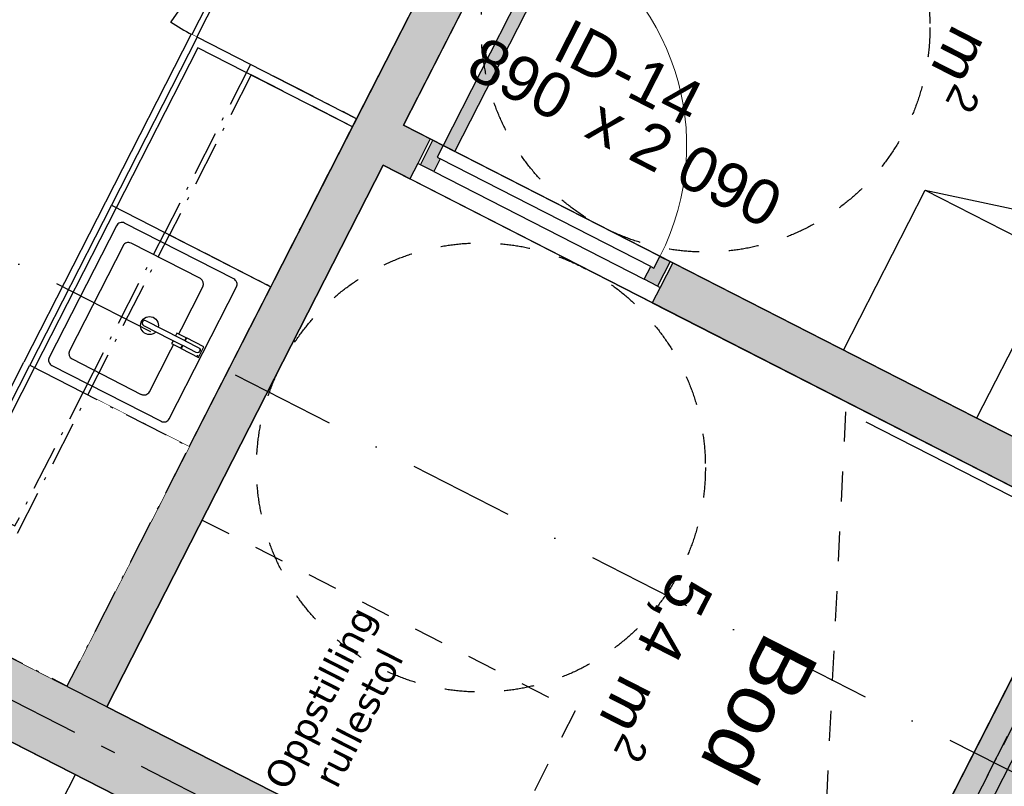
# Model space of a CAD drawing. Header units: millimetres. Extents: x 113452 to 163521, y 85995 to 132858.
# Tile 30 of 78: x 130389 to 133679, y 103422 to 105982. Entities that reach past the tile are written whole.
import ezdxf
from ezdxf.enums import TextEntityAlignment as Align

# ---------------------------------------------------------------- set-up
doc = ezdxf.new("R2010")
doc.units = ezdxf.units.MM
doc.header["$LTSCALE"] = 0.5
doc.header["$MEASUREMENT"] = 0
for name, pattern in [('Akselinje', [1500, 1000, -200, 100, -200]), ('Dashed', [11288.88, 5644.44, -5644.44]), ('Over snittplan', [520, 300, -100, 20, -100]), ('PLINE', [0]), ('Prikk & stiplet', [1340.555525, 705.555534, -352.777767, 0, -282.222223]), ('Stipling', [400, 200, -200]), ('Wipeout_Contour', [2000, 0, -2000])]:
    doc.linetypes.add(name, pattern=pattern)
for name, color, linetype in [('0(Nye konstruksjoner)', 7, 'Continuous'), ('24-- Innervegger (Skravur)(Nye konstruksjoner)', 7, 'Continuous'), ('24-- Innervegger(Nye konstruksjoner)', 7, 'Continuous'), ('244- Vinduer_ dører_ foldevegger(Nye konstruksjoner)', 7, 'Continuous'), ('26-- Yttertak(Nye konstruksjoner)', 7, 'Continuous'), ('27-- Fast inventar(Nye konstruksjoner)', 7, 'Continuous'), ('273- Kjøkkeninnredning (Skravur)(Nye konstruksjoner)', 7, 'Continuous'), ('273- Kjøkkeninnredning(Nye konstruksjoner)', 7, 'Continuous'), ('315- Utstyr for sanitærinstallasjoner(Nye konstruksjoner)', 7, 'Continuous'), ('68-- Inventar (løst)(Nye konstruksjoner)', 7, 'Continuous'), ('82-- Modullinjer(Nye konstruksjoner)', 7, 'Continuous'), ('852- Snittmarkør', 7, 'Continuous'), ('852- Teknisk_symbolsk informasjon_ bygning(Nye konstruksjoner)', 7, 'Continuous'), ('862- M___Nettoareal(Nye konstruksjoner)', 7, 'Continuous'), ('862- M___Nettoareal(Polylinje)(Nye konstruksjoner)', 7, 'Continuous'), ('862- M___Nettoareal(Tekst)(Nye konstruksjoner)', 7, 'Continuous'), ('878- Annen overflate_visuell informasjon_snusirkler(Nye konstruksjoner)', 7, 'Continuous')]:
    doc.layers.add(name, color=color, linetype=linetype)
doc.layers.add('234- Vinduer_ dører_ porter(Nye konstruksjoner)', color=7, linetype='Continuous', lineweight=0)
doc.styles.add('GENERATED_STYLE_1', font='arial.ttf')
doc.styles.add('GENERATED_STYLE_2', font='arial.ttf')
doc.styles.add('GENERATED_STYLE_3', font='verdana.ttf')

# ---------------------------------------------------------------- blocks, each defined once
blk = doc.blocks.new('Leilighet 6_101_2_1', base_point=(126282.5, 107060.8))
at = {"layer": '862- M___Nettoareal(Polylinje)(Nye konstruksjoner)', "linetype": 'PLINE', "flags": 128}
blk.add_lwpolyline([(126281.1, 105654.1), (123114.3, 99454.1), (129759.7, 96059.8), (132926.5, 102259.9)], close=True, dxfattribs=at)
at = {"layer": '862- M___Nettoareal(Tekst)(Nye konstruksjoner)', "style": 'GENERATED_STYLE_1'}
for tag, height, p in [('DUMMY_862', 150, (124829.7, 106018.6)), ('ROOM_NAME', 200, (125109.6, 105829.9)), ('DUMMY_861', 200, (124540.8, 104762))]:
    blk.add_attdef(tag, text='', height=height, rotation=242.9436, dxfattribs=at).set_placement(p, align=Align.TOP_LEFT)
blk = doc.blocks.new('Leilighet 5_101_14_1', base_point=(129551.8, 113461.5))
at = {"layer": '862- M___Nettoareal(Polylinje)(Nye konstruksjoner)', "linetype": 'PLINE', "flags": 128}
blk.add_lwpolyline([(129556.1, 112066.2), (126394.8, 105876.8), (127908.8, 105103.5), (133040.2, 102482.6), (136201.5, 108671.9)], close=True, dxfattribs=at)
at = {"layer": '862- M___Nettoareal(Tekst)(Nye konstruksjoner)', "style": 'GENERATED_STYLE_1'}
for tag, height, p in [('DUMMY_862', 150, (128098.9, 112419.2)), ('ROOM_NAME', 200, (128378.8, 112230.6)), ('DUMMY_861', 200, (127810, 111162.6))]:
    blk.add_attdef(tag, text='', height=height, rotation=242.9436, dxfattribs=at).set_placement(p, align=Align.TOP_LEFT)
blk = doc.blocks.new('Entre_106_15_1', base_point=(133449.4, 105136.1))
at = {"layer": '862- M___Nettoareal(Polylinje)(Nye konstruksjoner)', "linetype": 'PLINE', "flags": 128}
blk.add_lwpolyline([(134031.8, 104424), (135018.7, 106356.3), (132658.4, 107561.8), (131671.4, 105629.6)], close=True, dxfattribs=at)
at = {"layer": '862- M___Nettoareal(Tekst)(Nye konstruksjoner)', "insert": (133858.5, 106229.8), "char_height": 150, "attachment_point": 1, "rotation": 242.9436, "style": 'GENERATED_STYLE_1'}
blk.add_mtext('\\A1;{\\pql;\\pt0,24100;\\fArial|b0|i0|c0|p0;\\W1.000000;5,8\\fArial|b0|i0|c0|p0;\\W1.000000;\\A1{\\H.66x;\\S^  ;}\\fArial|b0|i0|c0|p0;\\W1.000000; m\\fArial|b0|i0|c0|p0;\\W1.000000;\\A1{\\H.66x;\\S2^  ;}}', dxfattribs=at)
at = {"layer": '862- M___Nettoareal(Tekst)(Nye konstruksjoner)', "style": 'GENERATED_STYLE_1'}
for tag, height, p in [('DUMMY_862', 150, (133891, 106213.3)), ('ROOM_NAME', 200, (134170.9, 106024.6)), ('DUMMY_861', 200, (133872.7, 105486.5))]:
    blk.add_attdef(tag, text='', height=height, rotation=242.9436, dxfattribs=at).set_placement(p, align=Align.TOP_LEFT)
blk = doc.blocks.new('Bod_106_16_1', base_point=(132874.5, 102879.5))
at = {"layer": '862- M___Nettoareal(Polylinje)(Nye konstruksjoner)', "linetype": 'PLINE', "flags": 128}
blk.add_lwpolyline([(133040.2, 102482.6), (133963.6, 104290.4), (131603.2, 105496), (130679.8, 103688.1)], close=True, dxfattribs=at)
at = {"layer": '862- M___Nettoareal(Tekst)(Nye konstruksjoner)', "insert": (132749.8, 104060.4), "char_height": 150, "attachment_point": 1, "rotation": 242.9436, "style": 'GENERATED_STYLE_1'}
blk.add_mtext('\\A1;{\\pql;\\pt0,24100;\\fArial|b0|i0|c0|p0;\\W1.000000;5,4\\fArial|b0|i0|c0|p0;\\W1.000000;\\A1{\\H.66x;\\S^  ;}\\fArial|b0|i0|c0|p0;\\W1.000000; m\\fArial|b0|i0|c0|p0;\\W1.000000;\\A1{\\H.66x;\\S2^  ;}}', dxfattribs=at)
at = {"layer": '862- M___Nettoareal(Tekst)(Nye konstruksjoner)', "style": 'GENERATED_STYLE_1'}
for tag, height, p in [('DUMMY_862', 150, (132782.8, 104043.6)), ('ROOM_NAME', 200, (133062.7, 103854.9)), ('DUMMY_861', 200, (132840.7, 103466))]:
    blk.add_attdef(tag, text='', height=height, rotation=242.9436, dxfattribs=at).set_placement(p, align=Align.TOP_LEFT)
blk = doc.blocks.new('Bad_106_23_1', base_point=(130454.8, 101639.3))
at = {"layer": '862- M___Nettoareal(Polylinje)(Nye konstruksjoner)', "linetype": 'PLINE', "flags": 128}
blk.add_lwpolyline([(130788.2, 100600.7), (131902.8, 102782.8), (129320, 104102), (128819.6, 103122.4), (128997.8, 103031.4), (128815.8, 102675.2), (128637.7, 102766.1), (128205.5, 101919.9)], close=True, dxfattribs=at)
at = {"layer": '862- M___Nettoareal(Tekst)(Nye konstruksjoner)', "style": 'GENERATED_STYLE_1'}
for tag, height, p in [('DUMMY_862', 150, (130554, 101919.9)), ('ROOM_NAME', 200, (130833.9, 101731.2)), ('DUMMY_861', 200, (130611.9, 101342.3))]:
    blk.add_attdef(tag, text='', height=height, rotation=242.9436, dxfattribs=at).set_placement(p, align=Align.TOP_LEFT)
blk = doc.blocks.new('Stue_kjøkken_101_35_1', base_point=(128708.5, 107109))
at = {"layer": '862- M___Nettoareal(Polylinje)(Nye konstruksjoner)', "linetype": 'PLINE', "flags": 128}
blk.add_lwpolyline([(128373.4, 109750.5), (126394.8, 105876.8), (130546.3, 103756.4), (132524.8, 107630.1)], close=True, dxfattribs=at)
at = {"layer": '862- M___Nettoareal(Tekst)(Nye konstruksjoner)', "style": 'GENERATED_STYLE_1'}
for tag, height, p in [('DUMMY_862', 150, (129034.1, 107832.8)), ('ROOM_NAME', 200, (129314, 107644.1)), ('DUMMY_861', 200, (128592.8, 106277.9))]:
    blk.add_attdef(tag, text='', height=height, rotation=242.9436, dxfattribs=at).set_placement(p, align=Align.TOP_LEFT)
blk = doc.blocks.new('Dørmarkør NOR[19]_1', base_point=(132097.5, 105243.5))
at = {"layer": '852- Teknisk_symbolsk informasjon_ bygning(Nye konstruksjoner)', "char_height": 150, "attachment_point": 7, "rotation": 332.9436, "style": 'GENERATED_STYLE_1'}
for s, insert in [('\\A1;{\\pql;\\pt0;\\fArial|b0|i0|c0|p0;\\W1.000000;\\fArial|b0|i0|c0|p0;\\H0.666667x;\\W1.000000;\\A1{\\H.66x;\\S^  ;}\\fArial|b0|i0|c0|p0;\\H1.500000x;\\W1.000000;\\fArial|b0|i0|c0|p0;\\W1.000000;}', (133029.3, 107067.9)), ('\\A1;{\\pql;\\pt0;\\fArial|b0|i0|c0|p0;\\W1.000000;890\\fArial|b0|i0|c0|p0;\\W1.000000;\\A1{\\H.66x;\\S^  ;}\\fArial|b0|i0|c0|p0;\\W1.000000; x 2\xa0090\\fArial|b0|i0|c0|p0;\\W1.000000;\\A1{\\H.66x;\\S^  ;}}', (131853.2, 105758.5)), ('\\A1;{\\pql;\\pt0;\\fArial|b0|i0|c0|p0;\\W1.000000; ID-14\\fArial|b0|i0|c0|p0;\\W1.000000;\\fArial|b0|i0|c0|p0;\\W1.000000;\\fArial|b0|i0|c0|p0;\\W1.000000;}', (132109.6, 105883))]:
    blk.add_mtext(s, dxfattribs=dict(at, insert=insert))
blk = doc.blocks.new('Dør[17]_1', base_point=(-1071196.2, -15782375.2))
at = {"layer": '24-- Innervegger (Skravur)(Nye konstruksjoner)', "linetype": 'Continuous'}
for points in [[(132173.5, 106287.1), (131803.3, 105562.2), (131842.4, 105542.2), (132212.7, 106267.1)], [(131727.6, 105497.6), (131772.1, 105474.8), (131793.9, 105517.6), (131783.2, 105523), (131803.3, 105562.2), (131769.4, 105579.5)], [(132475.6, 105115.5), (132520.2, 105092.8), (132562, 105174.7), (132528.2, 105192), (132508.2, 105152.8), (132497.5, 105158.2)]]:
    blk.add_hatch(color=256, dxfattribs=at).paths.add_polyline_path(points)
at = {"layer": '234- Vinduer_ dører_ porter(Nye konstruksjoner)', "linetype": 'PLINE'}
blk.add_arc((131803.3, 105562.2), 814, 332.9436, 62.9436, dxfattribs=at)
at = {"layer": '244- Vinduer_ dører_ foldevegger(Nye konstruksjoner)', "linetype": 'PLINE'}
for p, q in [((132173.5, 106287.1), (131803.3, 105562.2)), ((132212.7, 106267.1), (132173.5, 106287.1)), ((131842.4, 105542.2), (132212.7, 106267.1)), ((131760.5, 105584.1), (131718.7, 105502.1)), ((131760.5, 105584.1), (131718.7, 105502.1)), ((131760.5, 105584.1), (131718.7, 105502.1)), ((131727.6, 105497.6), (131769.4, 105579.5)), ((132570.9, 105170.1), (131760.5, 105584.1)), ((131769.4, 105579.5), (131760.5, 105584.1)), ((131769.4, 105579.5), (131803.3, 105562.2)), ((131803.3, 105562.2), (131783.2, 105523)), ((131803.3, 105562.2), (131842.4, 105542.2)), ((131718.7, 105502.1), (131692.3, 105450.5)), ((131727.6, 105497.6), (131718.7, 105502.1)), ((131772.1, 105474.8), (131727.6, 105497.6)), ((131793.9, 105517.6), (131772.1, 105474.8)), ((131783.2, 105523), (131793.9, 105517.6)), ((132497.5, 105158.2), (131793.9, 105517.6)), ((131772.1, 105474.8), (132475.6, 105115.5)), ((132502.7, 105036.6), (131692.3, 105450.5)), ((132508.2, 105152.8), (132528.2, 105192)), ((132562, 105174.7), (132520.2, 105092.8)), ((132528.2, 105192), (132562, 105174.7)), ((132570.9, 105170.1), (132529.1, 105088.2)), ((132570.9, 105170.1), (132529.1, 105088.2)), ((132570.9, 105170.1), (132529.1, 105088.2)), ((132562, 105174.7), (132570.9, 105170.1)), ((132475.6, 105115.5), (132497.5, 105158.2)), ((132497.5, 105158.2), (132508.2, 105152.8)), ((132520.2, 105092.8), (132475.6, 105115.5)), ((132529.1, 105088.2), (132502.7, 105036.6)), ((132520.2, 105092.8), (132529.1, 105088.2))]:
    blk.add_line(p, q, dxfattribs=at)
at = {"layer": '852- Teknisk_symbolsk informasjon_ bygning(Nye konstruksjoner)'}
blk.add_blockref('Dørmarkør NOR[19]_1', (132097.5, 105243.5), dxfattribs=at)
blk = doc.blocks.new('Dørmarkør NOR[21]_1', base_point=(133500.3, 107131.8))
at = {"layer": '852- Teknisk_symbolsk informasjon_ bygning(Nye konstruksjoner)', "char_height": 150, "attachment_point": 7, "rotation": 332.9436, "style": 'GENERATED_STYLE_1'}
for s, insert in [('\\A1;{\\pql;\\pt0;\\fArial|b0|i0|c0|p0;\\W1.000000;890\\fArial|b0|i0|c0|p0;\\W1.000000;\\A1{\\H.66x;\\S^  ;}\\fArial|b0|i0|c0|p0;\\W1.000000; x 2\xa0090\\fArial|b0|i0|c0|p0;\\W1.000000;\\A1{\\H.66x;\\S^  ;}}', (132937.6, 107023.4)), ('\\A1;{\\pql;\\pt0;\\fArial|b0|i0|c0|p0;\\W1.000000; ID-16\\fArial|b0|i0|c0|p0;\\W1.000000;\\fArial|b0|i0|c0|p0;\\W1.000000;\\fArial|b0|i0|c0|p0;\\W1.000000;}', (132988.2, 106744.9)), ('\\A1;{\\pql;\\pt0;\\fArial|b0|i0|c0|p0;\\W1.000000;\\fArial|b0|i0|c0|p0;\\H0.666667x;\\W1.000000;\\A1{\\H.66x;\\S^  ;}\\fArial|b0|i0|c0|p0;\\H1.500000x;\\W1.000000;\\fArial|b0|i0|c0|p0;\\W1.000000;}', (132521.7, 105215.8))]:
    blk.add_mtext(s, dxfattribs=dict(at, insert=insert))
blk = doc.blocks.new('Dør[19]_1', base_point=(-1071196.2, -15782375.2))
at = {"layer": '24-- Innervegger (Skravur)(Nye konstruksjoner)', "linetype": 'Continuous'}
for points in [[(133190.4, 107393.4), (133145.9, 107416.2), (133104, 107334.2), (133137.9, 107316.9), (133157.9, 107356.1), (133168.6, 107350.7)], [(133938.5, 107011.3), (133894, 107034.1), (133872.1, 106991.3), (133882.8, 106985.9), (133862.8, 106946.7), (133896.6, 106929.4)], [(133492.5, 106221.8), (133862.8, 106946.7), (133823.6, 106966.7), (133453.3, 106241.8)]]:
    blk.add_hatch(color=256, dxfattribs=at).paths.add_polyline_path(points)
at = {"layer": '234- Vinduer_ dører_ porter(Nye konstruksjoner)', "linetype": 'PLINE'}
blk.add_arc((133862.8, 106946.7), 814, 152.9436, 242.9436, dxfattribs=at)
at = {"layer": '244- Vinduer_ dører_ foldevegger(Nye konstruksjoner)', "linetype": 'PLINE'}
for p, q in [((133137, 107420.7), (133163.4, 107472.4)), ((133163.4, 107472.4), (133973.8, 107058.4)), ((133095.1, 107338.8), (133137, 107420.7)), ((133095.1, 107338.8), (133137, 107420.7)), ((133095.1, 107338.8), (133137, 107420.7)), ((133104, 107334.2), (133145.9, 107416.2)), ((133145.9, 107416.2), (133137, 107420.7)), ((133145.9, 107416.2), (133190.4, 107393.4)), ((133190.4, 107393.4), (133168.6, 107350.7)), ((133894, 107034.1), (133190.4, 107393.4)), ((133095.1, 107338.8), (133905.5, 106924.9)), ((133104, 107334.2), (133095.1, 107338.8)), ((133137.9, 107316.9), (133104, 107334.2)), ((133157.9, 107356.1), (133137.9, 107316.9)), ((133168.6, 107350.7), (133157.9, 107356.1)), ((133168.6, 107350.7), (133872.1, 106991.3)), ((133947.4, 107006.8), (133973.8, 107058.4)), ((133872.1, 106991.3), (133894, 107034.1)), ((133894, 107034.1), (133938.5, 107011.3)), ((133938.5, 107011.3), (133896.6, 106929.4)), ((133905.5, 106924.9), (133947.4, 107006.8)), ((133905.5, 106924.9), (133947.4, 107006.8)), ((133905.5, 106924.9), (133947.4, 107006.8)), ((133938.5, 107011.3), (133947.4, 107006.8)), ((133862.8, 106946.7), (133882.8, 106985.9)), ((133882.8, 106985.9), (133872.1, 106991.3)), ((133823.6, 106966.7), (133453.3, 106241.8)), ((133492.5, 106221.8), (133862.8, 106946.7)), ((133862.8, 106946.7), (133823.6, 106966.7)), ((133896.6, 106929.4), (133862.8, 106946.7)), ((133896.6, 106929.4), (133905.5, 106924.9)), ((133453.3, 106241.8), (133492.5, 106221.8))]:
    blk.add_line(p, q, dxfattribs=at)
at = {"layer": '852- Teknisk_symbolsk informasjon_ bygning(Nye konstruksjoner)'}
blk.add_blockref('Dørmarkør NOR[21]_1', (133500.3, 107131.8), dxfattribs=at)
blk = doc.blocks.new('Standard grid marker[61]_1', base_point=(123269.1, 107332.9))
at = {"layer": '82-- Modullinjer(Nye konstruksjoner)', "linetype": 'Akselinje'}
blk.add_line((123447.2, 107242), (142653, 97432.3), dxfattribs=at)
at = {"layer": '82-- Modullinjer(Nye konstruksjoner)', "style": 'GENERATED_STYLE_2'}
blk.add_attdef('AC_MarkerText_1', text='', height=350, rotation=242.9436, dxfattribs=at).set_placement((143503.5, 96917.9), align=Align.TOP_CENTER)
blk = doc.blocks.new('Standard grid marker[63]_1', base_point=(126984.4, 90351.5))
at = {"layer": '82-- Modullinjer(Nye konstruksjoner)', "linetype": 'Akselinje'}
blk.add_line((127075.4, 90529.6), (143662.6, 123004.7), dxfattribs=at)
at = {"layer": '82-- Modullinjer(Nye konstruksjoner)', "style": 'GENERATED_STYLE_2'}
for tag, p in [('AC_MarkerText_1_1', (144208.1, 123432.1)), ('AC_MarkerText_1_0', (126984.1, 89710.2))]:
    blk.add_attdef(tag, text='', height=350, rotation=242.9436, dxfattribs=at).set_placement(p, align=Align.TOP_CENTER)
blk = doc.blocks.new('Garderobe 01[111]_1', base_point=(133414.1, 105413.2))
at = {"layer": '27-- Fast inventar(Nye konstruksjoner)', "linetype": 'PLINE'}
for p, q in [((133414.1, 105413.2), (133903.1, 105308.7)), ((134304.7, 104958.3), (133933.5, 105293.2)), ((133859.4, 105185.7), (133586.5, 104651.4)), ((133859.4, 105185.7), (133586.5, 104651.4)), ((133975.6, 105059.7), (133746.6, 104658.8)), ((134096.5, 104992.3), (133803.8, 104635.2)), ((134177.8, 104952.9), (133900.6, 104583.6)), ((133723, 104918.6), (134168.2, 104691.1))]:
    blk.add_line(p, q, dxfattribs=at)
at = {"layer": '27-- Fast inventar(Nye konstruksjoner)', "linetype": 'PLINE', "flags": 128}
blk.add_lwpolyline([(133414.1, 105413.2), (134304.7, 104958.3), (134031.8, 104424), (133141.2, 104878.8)], close=True, dxfattribs=at)
at = {"layer": '27-- Fast inventar(Nye konstruksjoner)', "linetype": 'PLINE'}
for centre, start, end in [((133414.1, 105413.2), 332.9436, 347.9436), ((134304.7, 104958.3), 137.9436, 152.9436)]:
    blk.add_arc(centre, 500, start, end, dxfattribs=at)
blk = doc.blocks.new('Høyskap[174]_1', base_point=(131787.2, 106186))
at = {"linetype": 'Wipeout_Contour', "ltscale": 675375.09836}
blk.add_wipeout([(131236.8, 106467.1), (130963.9, 105932.7), (131514.3, 105651.6), (131787.2, 106186)], dxfattribs=at).dxf.layer = '273- Kjøkkeninnredning (Skravur)(Nye konstruksjoner)'
at = {"layer": '273- Kjøkkeninnredning(Nye konstruksjoner)', "linetype": 'PLINE'}
for p, q in [((131236.8, 106467.1), (130893.1, 105975.3)), ((131252.9, 106458.9), (130980, 105924.6))]:
    blk.add_line(p, q, dxfattribs=at)
at = {"layer": '273- Kjøkkeninnredning(Nye konstruksjoner)', "linetype": 'PLINE', "flags": 128}
blk.add_lwpolyline([(131236.8, 106467.1), (130963.9, 105932.7), (131514.3, 105651.6), (131787.2, 106186)], close=True, dxfattribs=at)
at = {"layer": '273- Kjøkkeninnredning(Nye konstruksjoner)', "linetype": 'PLINE'}
blk.add_arc((131236.8, 106467.1), 600, 235.0432, 242.9436, dxfattribs=at)
blk = doc.blocks.new('Underskap hjørne L[176]_1', base_point=(130546.3, 103756.4))
at = {"linetype": 'Wipeout_Contour', "ltscale": 1002055.464257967}
blk.add_wipeout([(129746.4, 104164.9), (130546.3, 103756.4), (130954.7, 104556.1), (130402.6, 104838.1), (130276.1, 104590.5), (130028.4, 104717.1)], dxfattribs=at).dxf.layer = '273- Kjøkkeninnredning (Skravur)(Nye konstruksjoner)'
at = {"layer": '273- Kjøkkeninnredning(Nye konstruksjoner)', "linetype": 'PLINE'}
for p, q in [((130276.1, 104590.5), (130402.6, 104838.1)), ((130285.7, 104560.9), (130422.2, 104828.1)), ((130293.6, 104536.7), (130438.2, 104819.9)), ((130422.2, 104828.1), (130954.7, 104556.1)), ((130028.4, 104717.1), (130276.1, 104590.5)), ((129746.4, 104164.9), (130018.4, 104697.5)), ((130010.2, 104681.4), (130293.6, 104536.7)), ((130018.4, 104697.5), (130285.7, 104560.9)), ((130954.7, 104556.1), (130546.3, 103756.4)), ((130954.7, 104556.1), (130546.3, 103756.4)), ((130546.3, 103756.4), (129746.4, 104164.9)), ((130546.3, 103756.4), (129746.4, 104164.9))]:
    blk.add_line(p, q, dxfattribs=at)
blk = doc.blocks.new('Underskap[177]_1', base_point=(131227.7, 105090.6))
at = {"linetype": 'Wipeout_Contour', "ltscale": 670882.858611}
blk.add_wipeout([(130675.6, 105372.6), (130402.7, 104838.3), (130954.8, 104556.2), (131227.7, 105090.6)], dxfattribs=at).dxf.layer = '273- Kjøkkeninnredning (Skravur)(Nye konstruksjoner)'
at = {"layer": '273- Kjøkkeninnredning(Nye konstruksjoner)', "linetype": 'PLINE'}
for p, q in [((130675.6, 105372.6), (130402.7, 104838.3)), ((130695.2, 105362.6), (130422.2, 104828.3)), ((131227.7, 105090.6), (130695.2, 105362.6)), ((130711.2, 105354.4), (130438.3, 104820.1)), ((130992.3, 105117.6), (130760.8, 105235.8)), ((130733.8, 105227.1), (130554.7, 104876.3)), ((130821.8, 104739.9), (131001, 105090.7)), ((130954.8, 104556.2), (131227.7, 105090.6)), ((130954.8, 104556.2), (131227.7, 105090.6)), ((130563.4, 104849.4), (130794.9, 104731.1)), ((130422.2, 104828.3), (130954.8, 104556.2))]:
    blk.add_line(p, q, dxfattribs=at)
at = {"layer": '273- Kjøkkeninnredning(Nye konstruksjoner)', "linetype": 'PLINE', "flags": 128}
blk.add_lwpolyline([(130712.1, 105294.4), (130487.4, 104854.5, 0.414214), (130496.1, 104827.6), (130861.2, 104641.1, 0.414214), (130888.1, 104649.8), (131112.8, 105089.7, 0.414214), (131104.1, 105116.6), (130739, 105303.1, 0.414214)], format="xyb", close=True, dxfattribs=at)
at = {"layer": '273- Kjøkkeninnredning(Nye konstruksjoner)', "linetype": 'PLINE'}
blk.add_circle((130822.4, 104960.8), 30, dxfattribs=at)
for centre, start, end in [((130751.7, 105218), 62.9436, 152.9436), ((130983.2, 105099.8), 332.9436, 62.9436), ((130572.5, 104867.2), 152.9436, 242.9436), ((130804, 104749), 242.9436, 332.9436)]:
    blk.add_arc(centre, 20, start, end, dxfattribs=at)
at = {"linetype": 'Wipeout_Contour', "ltscale": 2348598.145641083}
blk.add_wipeout([(130810.5, 104976.9), (130810.5, 104976.9), (130803.7, 104977.4), (130798.4, 104973), (130797.9, 104966.1), (130802.4, 104960.9), (130802.4, 104960.9), (130978.6, 104870.9), (130978.6, 104870.9), (130985.4, 104870.3), (130990.7, 104874.8), (130991.2, 104881.6), (130986.8, 104886.9), (130986.8, 104886.9)], dxfattribs=at).dxf.layer = '273- Kjøkkeninnredning (Skravur)(Nye konstruksjoner)'
at = {"layer": '273- Kjøkkeninnredning(Nye konstruksjoner)', "linetype": 'PLINE', "flags": 128}
blk.add_lwpolyline([(130810.5, 104976.9, 1), (130802.4, 104960.9), (130978.6, 104870.9, 1), (130986.8, 104886.9)], format="xyb", close=True, dxfattribs=at)
at = {"linetype": 'Wipeout_Contour', "ltscale": 2181304.433805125}
blk.add_wipeout([(130946.3, 104919.9), (130941.3, 104910.1), (130986.8, 104886.9), (130986.8, 104886.9), (130991.2, 104881.6), (130990.7, 104874.8), (130985.4, 104870.3), (130978.6, 104870.9), (130978.6, 104870.9), (130933.2, 104894.1), (130928.2, 104884.3), (130986.1, 104854.7), (131004.2, 104890.3)], dxfattribs=at).dxf.layer = '273- Kjøkkeninnredning (Skravur)(Nye konstruksjoner)'
at = {"layer": '273- Kjøkkeninnredning(Nye konstruksjoner)', "linetype": 'PLINE', "flags": 128}
blk.add_lwpolyline([(130946.3, 104919.9), (130941.3, 104910.1), (130986.8, 104886.9, -1), (130978.6, 104870.9), (130933.2, 104894.1), (130928.2, 104884.3), (130986.1, 104854.7), (131004.2, 104890.3)], format="xyb", close=True, dxfattribs=at)
at = {"linetype": 'Wipeout_Contour', "ltscale": 671128.612266}
blk.add_wipeout([(130914.2, 104936), (130909.3, 104926.5), (130940.5, 104910.5), (130945.3, 104920.1)], dxfattribs=at).dxf.layer = '273- Kjøkkeninnredning (Skravur)(Nye konstruksjoner)'
at = {"layer": '273- Kjøkkeninnredning(Nye konstruksjoner)', "linetype": 'PLINE', "flags": 128}
blk.add_lwpolyline([(130914.2, 104936), (130909.3, 104926.5), (130940.5, 104910.5), (130945.3, 104920.1)], close=True, dxfattribs=at)
at = {"linetype": 'Wipeout_Contour', "ltscale": 671023.945678}
blk.add_wipeout([(130896.2, 104900.9), (130927.4, 104885), (130932.3, 104894.5), (130901.1, 104910.4)], dxfattribs=at).dxf.layer = '273- Kjøkkeninnredning (Skravur)(Nye konstruksjoner)'
at = {"layer": '273- Kjøkkeninnredning(Nye konstruksjoner)', "linetype": 'PLINE', "flags": 128}
blk.add_lwpolyline([(130896.2, 104900.9), (130927.4, 104885), (130932.3, 104894.5), (130901.1, 104910.4)], close=True, dxfattribs=at)
blk = doc.blocks.new('Underskap[178]_1', base_point=(131514.3, 105651.6))
at = {"linetype": 'Wipeout_Contour', "ltscale": 673127.434994}
blk.add_wipeout([(130962.1, 105933.6), (130675.6, 105372.6), (131227.7, 105090.6), (131514.3, 105651.6)], dxfattribs=at).dxf.layer = '273- Kjøkkeninnredning (Skravur)(Nye konstruksjoner)'
at = {"layer": '273- Kjøkkeninnredning(Nye konstruksjoner)', "linetype": 'PLINE'}
for p, q in [((130962.1, 105933.6), (130675.6, 105372.6)), ((130981.7, 105923.6), (130695.2, 105362.6)), ((131514.3, 105651.6), (130981.7, 105923.6)), ((130984.1, 105888.7), (130711.2, 105354.4)), ((131500.6, 105624.9), (130984.1, 105888.7)), ((131227.7, 105090.6), (131514.3, 105651.6)), ((131227.7, 105090.6), (131514.3, 105651.6)), ((130695.2, 105362.6), (131227.7, 105090.6))]:
    blk.add_line(p, q, dxfattribs=at)
blk = doc.blocks.new('Overskap[179]_1', base_point=(130954.8, 104556.2))
at = {"layer": '273- Kjøkkeninnredning(Nye konstruksjoner)', "linetype": 'Over snittplan'}
blk.add_line((130616.4, 104729.1), (130889.3, 105263.4), dxfattribs=at)
at = {"layer": '273- Kjøkkeninnredning(Nye konstruksjoner)', "linetype": 'Over snittplan', "flags": 128}
blk.add_lwpolyline([(130600.4, 104737.3), (130873.3, 105271.6), (131227.7, 105090.6), (130954.8, 104556.2)], close=True, dxfattribs=at)
blk = doc.blocks.new('Overskap hjørne L[180]_1', base_point=(130546.3, 103756.4))
at = {"linetype": 'Wipeout_Contour', "ltscale": 1001832.760942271}
blk.add_wipeout([(129746.6, 104164.8), (130546.3, 103756.4), (130954.8, 104556.2), (130600.4, 104737.3), (130372.8, 104291.8), (129927.6, 104519.3)], dxfattribs=at).dxf.layer = '273- Kjøkkeninnredning (Skravur)(Nye konstruksjoner)'
at = {"layer": '273- Kjøkkeninnredning(Nye konstruksjoner)', "linetype": 'Over snittplan'}
for p, q in [((130380.7, 104267.6), (130616.4, 104729.1)), ((129919.4, 104503.2), (130380.7, 104267.6))]:
    blk.add_line(p, q, dxfattribs=at)
at = {"layer": '273- Kjøkkeninnredning(Nye konstruksjoner)', "linetype": 'Over snittplan', "flags": 128}
blk.add_lwpolyline([(129746.6, 104164.8), (129927.6, 104519.3), (130372.8, 104291.8), (130600.4, 104737.3), (130954.8, 104556.2), (130546.3, 103756.4)], close=True, dxfattribs=at)
blk = doc.blocks.new('Overskap[181]_1', base_point=(131514.3, 105651.6))
at = {"layer": '273- Kjøkkeninnredning(Nye konstruksjoner)', "linetype": 'Over snittplan'}
for p, q in [((131162.2, 105797.8), (130889.3, 105263.4)), ((131500.6, 105624.9), (131162.2, 105797.8))]:
    blk.add_line(p, q, dxfattribs=at)
at = {"layer": '273- Kjøkkeninnredning(Nye konstruksjoner)', "linetype": 'Over snittplan', "flags": 128}
blk.add_lwpolyline([(131159.8, 105832.7), (130873.3, 105271.6), (131227.7, 105090.6), (131514.3, 105651.6)], close=True, dxfattribs=at)

msp = doc.modelspace()

# ---------------------------------------------------------------- hatches: boundary and pattern name
at = {"layer": '24-- Innervegger (Skravur)(Nye konstruksjoner)', "linetype": 'Continuous'}
for points in [[(130546.3, 103756.4), (130679.8, 103688.1), (132199, 106662.4), (132065.4, 106730.6)], [(132926.5, 102259.9), (133040.2, 102482.6), (126394.8, 105876.8), (126281.1, 105654.1)], [(131671.4, 105629.6), (131603.2, 105496), (131692.3, 105450.5), (131760.5, 105584.1)], [(132570.9, 105170.1), (132502.7, 105036.6), (133963.6, 104290.4), (134031.8, 104424)], [(134322.8, 104993.7), (131552.6, 99570.2), (131775.3, 99456.5), (134545.4, 104880)]]:
    msp.add_hatch(color=256, dxfattribs=at).paths.add_polyline_path(points)

# ---------------------------------------------------------------- linework, layer by layer
at = {"layer": '0(Nye konstruksjoner)', "linetype": 'Stipling'}
msp.add_lwpolyline([(130998.2, 104311.5), (132245, 103674.7), (131926.6, 103051.3)], dxfattribs=at)
at = {"layer": '24-- Innervegger(Nye konstruksjoner)', "linetype": 'PLINE'}
for p, q in [((131760.5, 105584.1), (131718.7, 105502.1)), ((131718.7, 105502.1), (131692.3, 105450.5)), ((132570.9, 105170.1), (132529.1, 105088.2)), ((132529.1, 105088.2), (132502.7, 105036.6))]:
    msp.add_line(p, q, dxfattribs=at)
at = {"layer": '24-- Innervegger(Nye konstruksjoner)', "linetype": 'PLINE', "flags": 128}
for points in [[(132065.4, 106730.6), (130546.3, 103756.4)], [(131671.4, 105629.6), (132199, 106662.4)], [(130546.3, 103756.4), (126394.8, 105876.8)], [(131760.5, 105584.1), (131671.4, 105629.6)], [(130679.8, 103688.1), (131603.2, 105496)], [(131603.2, 105496), (131692.3, 105450.5)], [(134031.8, 104424), (132570.9, 105170.1)], [(132502.7, 105036.6), (133963.6, 104290.4)], [(133963.6, 104290.4), (133040.2, 102482.6)], [(129320, 104102), (131902.8, 102782.8)], [(133040.2, 102482.6), (130679.8, 103688.1)]]:
    msp.add_lwpolyline(points, dxfattribs=at)
at = {"layer": '26-- Yttertak(Nye konstruksjoner)', "linetype": 'Over snittplan', "flags": 128}
for points in [[(129600.9, 95584), (139774.4, 115502.3)], [(139774.4, 115502.3), (129600.9, 95584)]]:
    msp.add_lwpolyline(points, dxfattribs=at)
at = {"layer": '315- Utstyr for sanitærinstallasjoner(Nye konstruksjoner)', "linetype": 'Stipling'}
msp.add_lwpolyline([(128827.5, 103118.4), (130074.3, 102481.5), (130574.6, 103461.2)], dxfattribs=at)
at = {"layer": '68-- Inventar (løst)(Nye konstruksjoner)', "linetype": 'Stipling'}
msp.add_line((133148.4, 104673.1), (133040.2, 102482.6), dxfattribs=at)
at = {"layer": '68-- Inventar (løst)(Nye konstruksjoner)', "linetype": 'Dashed', "flags": 128}
msp.add_lwpolyline([(133040.2, 102482.6), (133949.9, 104263.7), (133148.4, 104673.1), (132238.7, 102891.9)], close=True, dxfattribs=at)
at = {"layer": '878- Annen overflate_visuell informasjon_snusirkler(Nye konstruksjoner)', "linetype": 'Stipling'}
msp.add_circle((132680.5, 105956.3), 750, dxfattribs=at)

# ---------------------------------------------------------------- block references
at = {"layer": '244- Vinduer_ dører_ foldevegger(Nye konstruksjoner)', "linetype": 'PLINE'}
for name in ['Dør[19]_1', 'Dør[17]_1']:
    msp.add_blockref(name, (-1071196.2, -15782375.2), dxfattribs=at)
at = {"layer": '27-- Fast inventar(Nye konstruksjoner)', "linetype": 'PLINE'}
msp.add_blockref('Garderobe 01[111]_1', (133414.1, 105413.2), dxfattribs=at)
at = {"layer": '82-- Modullinjer(Nye konstruksjoner)', "linetype": 'PLINE'}
for name, p in [('Standard grid marker[63]_1', (126984.4, 90351.5)), ('Standard grid marker[61]_1', (123269.1, 107332.9))]:
    msp.add_blockref(name, p, dxfattribs=at)
at = {"layer": '862- M___Nettoareal(Nye konstruksjoner)', "linetype": 'Continuous'}
for name, p in [('Leilighet 5_101_14_1', (129551.8, 113461.5)), ('Stue_kjøkken_101_35_1', (128708.5, 107109)), ('Entre_106_15_1', (133449.4, 105136.1)), ('Leilighet 6_101_2_1', (126282.5, 107060.8)), ('Bad_106_23_1', (130454.8, 101639.3))]:
    msp.add_blockref(name, p, dxfattribs=at)
ref = msp.add_blockref('Bod_106_16_1', (132874.5, 102879.5), dxfattribs=at)
ref.add_attrib('ROOM_NAME', 'Bod', dxfattribs={"layer": '862- M___Nettoareal(Tekst)(Nye konstruksjoner)', "color": 7, "height": 200, "rotation": 242.9436, "style": 'GENERATED_STYLE_1'}).set_placement((133062.7, 103854.9), align=Align.TOP_LEFT)

# ---------------------------------------------------------------- texts
at = {"layer": '0(Nye konstruksjoner)', "linetype": 'Continuous', "insert": (131562.9, 103630.1), "char_height": 90, "attachment_point": 8, "rotation": 62.9436, "line_spacing_factor": 0.966296, "style": 'GENERATED_STYLE_3'}
msp.add_mtext('\\A1;{\\pqc;\\fVerdana|b0|i0|c0|p0;\\W1.000000;Oppstilling\\P\\pqc;\\fVerdana|b0|i0|c0|p0;\\W1.000000;rullestol}', dxfattribs=at)

# ---------------------------------------------------------------- next in the draw order: block references
at = {"layer": '273- Kjøkkeninnredning(Nye konstruksjoner)', "linetype": 'PLINE'}
for name, p in [('Høyskap[174]_1', (131787.2, 106186)), ('Underskap hjørne L[176]_1', (130546.3, 103756.4))]:
    msp.add_blockref(name, p, dxfattribs=at)

# ---------------------------------------------------------------- next in the draw order: block references
msp.add_blockref('Underskap[177]_1', (131227.7, 105090.6), dxfattribs=at)

# ---------------------------------------------------------------- next in the draw order: block references
msp.add_blockref('Underskap[178]_1', (131514.3, 105651.6), dxfattribs=at)

# ---------------------------------------------------------------- next in the draw order: linework, layer by layer
at = {"layer": '878- Annen overflate_visuell informasjon_snusirkler(Nye konstruksjoner)', "linetype": 'Stipling'}
msp.add_circle((131930, 104486.9), 750, dxfattribs=at)

# ---------------------------------------------------------------- next in the draw order: block references
at = {"layer": '273- Kjøkkeninnredning(Nye konstruksjoner)', "linetype": 'Over snittplan'}
for name, p in [('Overskap[181]_1', (131514.3, 105651.6)), ('Overskap[179]_1', (130954.8, 104556.2))]:
    msp.add_blockref(name, p, dxfattribs=at)

# ---------------------------------------------------------------- next in the draw order: block references
msp.add_blockref('Overskap hjørne L[180]_1', (130546.3, 103756.4), dxfattribs=at)

# ---------------------------------------------------------------- next in the draw order: linework, layer by layer
at = {"layer": '852- Snittmarkør', "linetype": 'Prikk & stiplet'}
msp.add_line((122750.5, 109065.6), (144442.6, 97986), dxfattribs=at)

doc.saveas('drawing.dxf')
